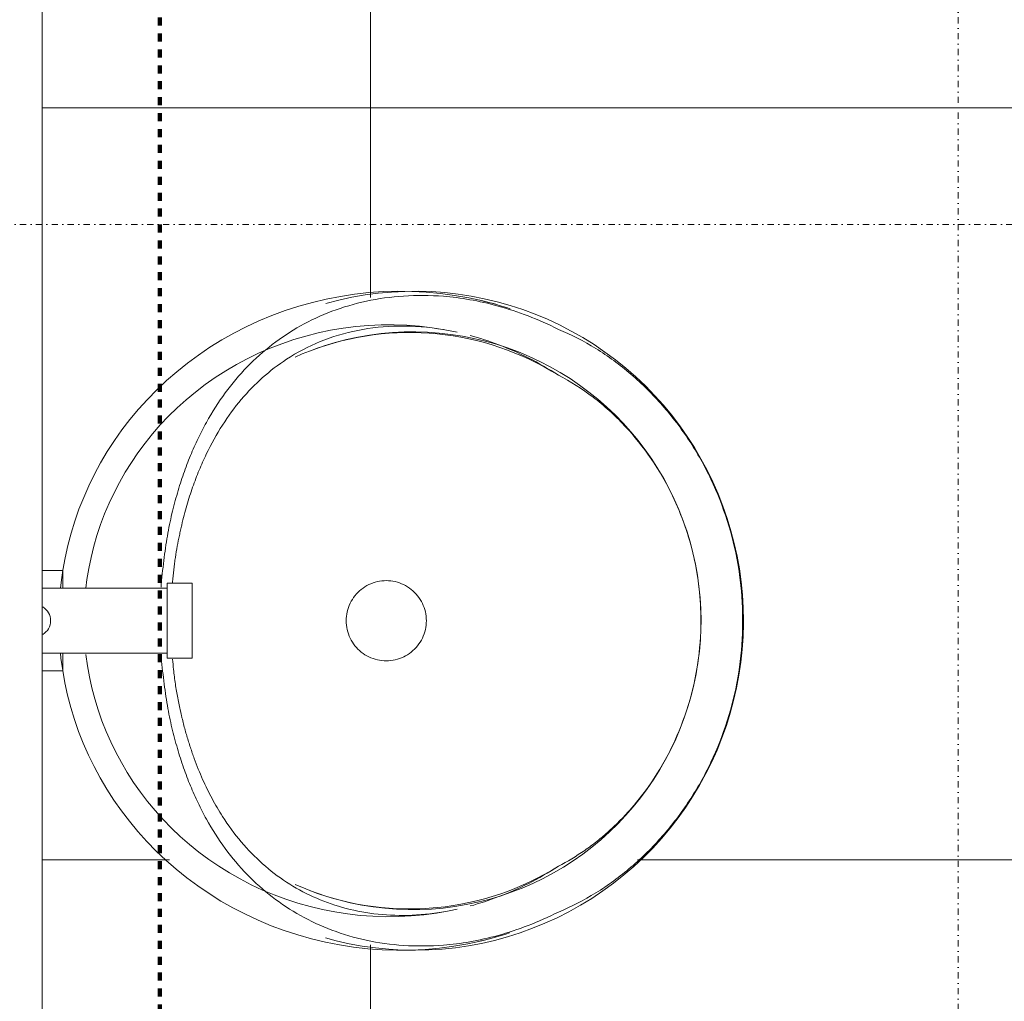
# Model space of a CAD drawing. Header units: millimetres. Extents: x -21522 to 77796, y -25697 to 15217.
# Tile 100 of 256: x 4060 to 4453, y 2944 to 3335. Entities that reach past the tile are written whole.
import ezdxf

# ---------------------------------------------------------------- set-up
doc = ezdxf.new("R2010")
doc.units = ezdxf.units.MM
doc.linetypes.add('Aligning Line', pattern=[6.35, 3.175, -3.175])
doc.linetypes.add('Tiret point', pattern=[6.25, 2.5, -1.875, 0, -1.875])
for name, color, linetype, lineweight in [('A-ANNO-SYMB', 150, 'Continuous', 9), ('A-AREA-PATT', 32, 'Continuous', 13), ('A-DETL', 90, 'Continuous', 70), ('G-ANNO-SYMB', 111, 'Continuous', 9), ('I-WALL', 2, 'Continuous', 13), ('P-SANR-FIXT', 6, 'Continuous', 13)]:
    doc.layers.add(name, color=color, linetype=linetype, lineweight=lineweight)

# ---------------------------------------------------------------- blocks, each defined once
blk = doc.blocks.new('URINOIR - urinoir Aubagne2 avec robinet temporisé-V8-00_RDC_50e Copie 1')
at = {"layer": 'P-SANR-FIXT', "color": 30}
for p, q in [((5.16, 309.69), (-5.16, 309.69)), ((-15, 90), (-15, 80)), ((15, 90), (-15, 90)), ((15, 80), (15, 90)), ((-15, 80), (15, 80)), ((-13, 80), (-13, 30.16)), ((13, 30.16), (13, 80)), ((-20, 30.16), (-20, 38.44)), ((-20, 38.44), (-13, 38.44)), ((13, 38.44), (20, 38.44)), ((20, 38.44), (20, 30.16))]:
    blk.add_line(p, q, dxfattribs=at)
at = {"layer": 'P-SANR-FIXT', "color": 30, "flags": 128}
for points in [[(0, 310.09), (-5.18, 309.99), (-10.36, 309.69), (-15.52, 309.18), (-20.66, 308.46), (-25.77, 307.55), (-30.84, 306.43), (-35.86, 305.11), (-40.84, 303.6), (-45.75, 301.89), (-50.59, 299.98), (-55.36, 297.89), (-60.04, 295.6), (-64.64, 293.13), (-69.13, 290.48), (-73.52, 287.64), (-77.8, 284.63), (-81.96, 281.45), (-86, 278.11), (-89.9, 274.6), (-93.66, 270.93), (-97.28, 267.11), (-100.75, 263.15), (-104.05, 259.04), (-107.2, 254.81), (-110.17, 250.44), (-112.97, 245.96), (-115.58, 241.36), (-118.02, 236.65), (-120.26, 231.85), (-122.3, 226.96), (-124.15, 221.98), (-125.8, 216.93), (-127.24, 211.81), (-128.48, 206.64), (-129.5, 201.42), (-130.31, 196.16), (-130.91, 190.87), (-131.29, 185.56), (-131.46, 180.23), (-131.41, 174.91), (-131.14, 169.59), (-130.66, 164.29), (-129.97, 159.01), (-129.06, 153.77), (-127.93, 148.57), (-126.6, 143.42)], [(126.52, 143.18), (127.68, 147.5), (128.84, 152.69), (129.8, 157.92), (130.54, 163.2), (131.06, 168.49), (131.37, 173.81), (131.47, 179.13), (131.34, 184.46), (131.01, 189.77), (130.45, 195.07), (129.69, 200.34), (128.71, 205.57), (127.51, 210.75), (126.12, 215.88), (124.51, 220.94), (122.7, 225.93), (120.7, 230.85), (118.49, 235.67), (116.1, 240.39), (113.52, 245.02), (110.76, 249.53), (107.82, 253.92), (104.72, 258.18), (101.44, 262.31), (98.01, 266.31), (94.42, 270.15), (90.69, 273.85), (86.82, 277.39), (82.81, 280.78), (78.67, 283.99), (74.42, 287.03), (70.05, 289.9), (65.57, 292.6), (61, 295.11), (56.33, 297.43), (51.58, 299.57), (46.75, 301.51), (41.85, 303.26), (36.9, 304.82), (31.88, 306.17), (26.82, 307.33), (21.72, 308.29), (16.59, 309.04), (11.43, 309.6), (6.25, 309.95), (1.07, 310.09), (0, 310.09)], [(0, 293.14), (-4.55, 293.05), (-9.09, 292.79), (-13.62, 292.34), (-18.12, 291.71), (-22.6, 290.91), (-27.05, 289.93), (-31.46, 288.78), (-35.82, 287.45), (-40.13, 285.95), (-44.37, 284.28), (-48.55, 282.44), (-52.66, 280.43), (-56.69, 278.27), (-60.63, 275.94), (-64.48, 273.45), (-68.24, 270.82), (-71.88, 268.03), (-75.42, 265.09), (-78.84, 262.02), (-82.14, 258.81), (-85.31, 255.46), (-88.35, 251.99), (-91.24, 248.39), (-94, 244.68), (-96.6, 240.85), (-99.05, 236.92), (-101.34, 232.89), (-103.47, 228.77), (-105.44, 224.57), (-107.23, 220.28), (-108.85, 215.92), (-110.29, 211.5), (-111.56, 207.02), (-112.64, 202.49), (-113.53, 197.91), (-114.24, 193.31), (-114.77, 188.67), (-115.1, 184.02), (-115.25, 179.36), (-115.21, 174.7), (-114.97, 170.04), (-114.55, 165.4), (-113.94, 160.78), (-113.14, 156.18), (-112.16, 151.63), (-111, 147.12), (-109.65, 142.67), (-108.13, 138.27), (-106.43, 133.95), (-105.19, 131.08)], [(105.19, 131.08), (107.01, 135.36), (108.65, 139.71), (110.11, 144.13), (111.4, 148.6), (112.51, 153.12), (113.43, 157.69), (114.16, 162.29), (114.71, 166.92), (115.07, 171.57), (115.24, 176.23), (115.22, 180.9), (115.01, 185.55), (114.62, 190.2), (114.03, 194.83), (113.26, 199.42), (112.3, 203.98), (111.16, 208.5), (109.84, 212.96), (108.34, 217.36), (106.66, 221.7), (104.81, 225.96), (102.79, 230.14), (100.61, 234.23), (98.26, 238.23), (95.76, 242.12), (93.11, 245.91), (90.31, 249.59), (87.36, 253.14), (84.28, 256.57), (81.07, 259.88), (77.73, 263.05), (74.27, 266.07), (70.7, 268.96), (67.01, 271.7), (63.23, 274.29), (59.35, 276.72), (55.38, 279), (51.32, 281.11), (47.19, 283.06), (42.98, 284.84), (38.72, 286.46), (34.39, 287.9), (30.02, 289.17), (25.59, 290.27), (21.14, 291.19), (16.64, 291.94), (12.13, 292.5), (7.6, 292.89), (3.05, 293.1), (0, 293.14)], [(-126.14, 211.48), (-127.58, 205.98), (-128.79, 200.41), (-129.78, 194.79), (-130.55, 189.12), (-131.08, 183.41), (-131.38, 177.69), (-131.45, 171.96), (-131.29, 166.23), (-130.89, 160.51), (-130.26, 154.82), (-129.41, 149.16), (-128.32, 143.56), (-127.02, 138.02), (-125.49, 132.55), (-123.75, 127.16), (-121.8, 121.86), (-119.64, 116.66), (-117.28, 111.58), (-114.74, 106.62), (-112, 101.79), (-109.09, 97.09), (-106.01, 92.54), (-102.76, 88.13), (-99.36, 83.89), (-95.81, 79.8), (-92.12, 75.89), (-88.29, 72.14), (-84.35, 68.57), (-80.28, 65.18), (-76.11, 61.98), (-71.84, 58.96), (-67.47, 56.12), (-63.02, 53.48), (-58.49, 51.02), (-53.88, 48.76), (-49.21, 46.7), (-44.49, 44.82), (-39.71, 43.14), (-34.88, 41.66), (-30.02, 40.37), (-25.12, 39.28), (-20.2, 38.38), (-15.25, 37.68), (-13, 37.46)], [(13, 37.45), (14.92, 37.64), (19.87, 38.33), (24.8, 39.21), (29.7, 40.29), (34.56, 41.57), (39.39, 43.04), (44.17, 44.7), (48.9, 46.56), (53.57, 48.62), (58.18, 50.87), (62.72, 53.31), (67.18, 55.94), (71.55, 58.76), (75.83, 61.77), (80.01, 64.97), (84.08, 68.34), (88.04, 71.9), (91.87, 75.63), (95.57, 79.54), (99.13, 83.61), (102.54, 87.85), (105.8, 92.24), (108.89, 96.78), (111.82, 101.47), (114.56, 106.29), (117.12, 111.25), (119.49, 116.32), (121.66, 121.51), (123.63, 126.8), (125.38, 132.19), (126.92, 137.65), (128.24, 143.19), (129.34, 148.79), (130.21, 154.44), (130.86, 160.13), (131.27, 165.85), (131.45, 171.58), (131.39, 177.31), (131.11, 183.04), (130.59, 188.74), (129.84, 194.41), (128.86, 200.04), (127.66, 205.61), (126.24, 211.12), (126.14, 211.48)], [(-115.1, 195.81), (-116.1, 190.83), (-116.9, 185.81), (-117.49, 180.76), (-117.88, 175.68), (-118.06, 170.59), (-118.04, 165.49), (-117.81, 160.4), (-117.37, 155.32), (-116.73, 150.28), (-115.88, 145.27), (-114.84, 140.3), (-113.59, 135.4), (-112.15, 130.56), (-110.52, 125.79), (-108.71, 121.11), (-106.71, 116.52), (-104.54, 112.03), (-102.2, 107.66), (-99.69, 103.39), (-97.03, 99.25), (-94.21, 95.24), (-91.25, 91.36), (-88.15, 87.62), (-84.92, 84.03), (-81.57, 80.59), (-78.1, 77.3), (-74.51, 74.16), (-70.82, 71.19), (-67.04, 68.38), (-63.16, 65.73), (-59.21, 63.26), (-55.17, 60.95), (-51.06, 58.81), (-46.89, 56.85), (-42.66, 55.06), (-38.38, 53.44), (-34.05, 52), (-29.69, 50.74), (-25.28, 49.65), (-20.85, 48.73), (-16.39, 48), (-13, 47.58)], [(13.48, 47.62), (17.95, 48.24), (22.4, 49.03), (26.82, 50.01), (31.22, 51.16), (35.57, 52.48), (39.88, 53.99), (44.15, 55.66), (48.36, 57.52), (52.5, 59.54), (56.59, 61.74), (60.6, 64.1), (64.53, 66.64), (68.37, 69.34), (72.12, 72.21), (75.77, 75.24), (79.32, 78.43), (82.75, 81.77), (86.07, 85.27), (89.25, 88.91), (92.3, 92.7), (95.21, 96.63), (97.98, 100.68), (100.59, 104.87), (103.04, 109.17), (105.32, 113.59), (107.43, 118.11), (109.36, 122.73), (111.11, 127.44), (112.68, 132.24), (114.05, 137.1), (115.22, 142.03), (116.2, 147.01), (116.98, 152.03), (117.55, 157.09), (117.91, 162.17), (118.07, 167.27), (118.02, 172.37), (117.77, 177.46), (117.31, 182.53), (116.64, 187.57), (115.78, 192.58), (115.1, 195.81)]]:
    blk.add_lwpolyline(points, dxfattribs=at)
at = {"layer": 'P-SANR-FIXT', "color": 30}
blk.add_arc((0, 27.16), 6.35, 30, 150, dxfattribs=at)
for major_axis, start_param, end_param in [((115, 0), 2.589636, 3.499388), ((115, 0), 5.92539, 6.835142), ((130.95, 0), 2.825305, 2.919207), ((130.95, 0), 0.222386, 0.313687)]:
    blk.add_ellipse((0, 176.86), major_axis=major_axis, ratio=0.984808, start_param=start_param, end_param=end_param, dxfattribs=at)
for points in [[(-116.24, 236.24), (-114.12, 241.34), (-109.04, 251.33), (-98.68, 265.43), (-86.25, 278), (-72.11, 288.76), (-56.61, 297.46), (-40.09, 303.98), (-22.82, 308.21), (-11.1, 309.45), (-5.16, 309.69)], [(-5.16, 309.69), (-4.31, 309.71), (-2.6, 309.74), (-0.87, 309.76), (0, 309.76)], [(0, 309.76), (0.87, 309.76), (2.6, 309.74), (4.31, 309.71), (5.16, 309.69)], [(5.16, 309.69), (11.1, 309.45), (22.82, 308.21), (40.09, 303.98), (56.61, 297.46), (72.11, 288.76), (86.25, 278), (98.68, 265.43), (109.04, 251.33), (114.12, 241.34), (116.24, 236.24)], [(-129.43, 190.38), (-129.18, 193.71), (-128.28, 200.72), (-125.76, 212.1), (-121.86, 224.06), (-118.27, 232.17), (-116.24, 236.24)], [(-97.92, 236.24), (-100.48, 232.29), (-105.06, 224.35), (-110.32, 212.41), (-112.8, 204.74), (-113.81, 201.04)], [(113.81, 201.04), (112.8, 204.74), (110.32, 212.41), (105.06, 224.35), (100.48, 232.29), (97.92, 236.24)], [(116.24, 236.24), (118.27, 232.17), (121.86, 224.06), (125.76, 212.1), (128.28, 200.72), (129.18, 193.71), (129.43, 190.38)], [(0, 183.5), (1.2, 183.5), (3.6, 183.23), (6.99, 182.04), (10.06, 180.12), (12.61, 177.56), (14.54, 174.5), (15.73, 171.1), (16, 168.7), (16, 167.5)], [(0, 151.5), (-1.2, 151.5), (-3.59, 151.77), (-7.01, 152.97), (-10.07, 154.89), (-12.62, 157.45), (-14.54, 160.51), (-15.73, 163.92), (-16, 166.31), (-16, 167.5)], [(16, 167.5), (16, 166.31), (15.73, 163.92), (14.54, 160.51), (12.62, 157.45), (10.07, 154.89), (7.01, 152.97), (3.59, 151.77), (1.2, 151.5), (0, 151.5)]]:
    blk.add_open_spline(points, degree=3, dxfattribs=at)
for points, knots in [([(0, 293.1), (-4.32, 293.09), (-12.88, 292.62), (-29.82, 289.75), (-47.52, 283.59), (-64.9, 273.55), (-78.25, 262.83), (-89.66, 250.25), (-95.44, 241.03), (-97.92, 236.24)], [-1, -1, -1, -1, -0.892857, -0.785714, -0.571429, -0.428571, -0.285714, -0.142857, 0, 0, 0, 0]), ([(97.92, 236.24), (96.06, 239.83), (92.91, 245.07), (88, 251.71), (83.91, 256.51), (79.5, 261.1), (73.28, 266.85), (59.12, 277.77), (39.58, 287.15), (17.16, 292.24), (5.77, 293.09), (0, 293.1)], [-1, -1, -1, -1, -0.892857, -0.839286, -0.785714, -0.732143, -0.678571, -0.571429, -0.285714, -0.142857, 0, 0, 0, 0]), ([(-13.33, 77.57), (-17.02, 77.89), (-22.35, 78.44), (-29.03, 79.34), (-33.84, 80.09), (-38.41, 80.95), (-42.74, 81.92), (-46.9, 82.99), (-50.95, 84.11), (-54.88, 85.29), (-58.65, 86.55), (-62.31, 87.9), (-67.06, 89.78), (-72.75, 92.31), (-81.32, 96.75), (-91.13, 103.03), (-104.96, 114.71), (-118.71, 132.43), (-127.09, 154.37), (-129.91, 174.27), (-129.83, 184.9), (-129.43, 190.38)], [-1, -1, -1, -1, -0.958333, -0.9375, -0.916667, -0.895833, -0.875, -0.854167, -0.833333, -0.8125, -0.791667, -0.770833, -0.75, -0.708333, -0.666667, -0.583333, -0.5, -0.333333, -0.166667, -0.083333, 0, 0, 0, 0]), ([(-116.16, 190.38), (-117.16, 184.28), (-118.09, 172.46), (-115.71, 150.41), (-106.64, 128.5), (-89.15, 108.92), (-72.86, 98.46), (-61.18, 93.23), (-56.73, 91.46), (-53.27, 90.2), (-49.69, 89), (-46.01, 87.86), (-42.19, 86.79), (-39.21, 86.06), (-37.16, 85.6), (-35.78, 85.29), (-33.34, 84.76), (-29.77, 84.05), (-26.05, 83.42), (-22.97, 82.98), (-20.61, 82.69), (-18.2, 82.44), (-16.42, 82.28), (-15.45, 82.2), (-15.3, 82.19)], [-1, -1, -1, -1, -0.9038462, -0.8076923, -0.6153846, -0.4615385, -0.3076923, -0.2692308, -0.25, -0.2307692, -0.2115385, -0.1923077, -0.1730769, -0.1538462, -0.1490385, -0.1442308, -0.1346154, -0.1153846, -0.0961538, -0.0865385, -0.0769231, -0.0673077, -0.0576923, -0.0560026, -0.0560026, -0.0560026, -0.0560026]), ([(129.43, 190.38), (129.83, 184.9), (129.91, 174.27), (127.09, 154.36), (118.72, 132.43), (102.2, 111.16), (85.6, 98.98), (72.75, 92.31), (67.06, 89.78), (62.31, 87.9), (58.65, 86.55), (54.88, 85.29), (50.95, 84.11), (46.9, 82.99), (42.74, 81.92), (38.41, 80.95), (33.84, 80.09), (29.03, 79.34), (22.35, 78.44), (17.02, 77.89), (13.33, 77.57)], [-1, -1, -1, -1, -0.916667, -0.833333, -0.666667, -0.5, -0.333333, -0.291667, -0.25, -0.229167, -0.208333, -0.1875, -0.166667, -0.145833, -0.125, -0.104167, -0.083333, -0.0625, -0.041667, 0, 0, 0, 0]), ([(15.3, 82.19), (16.69, 82.3), (19.08, 82.52), (22.39, 82.9), (26.24, 83.44), (30.87, 84.24), (34.84, 85.08), (37.41, 85.65), (39.12, 86.04), (42.03, 86.75), (46.02, 87.85), (49.84, 89.05), (52.81, 90.06), (55.74, 91.08), (59.26, 92.44), (64.66, 94.76), (71.07, 97.88), (79.55, 102.88), (88.46, 109.44), (100.13, 120.8), (111.19, 137.63), (116.96, 157.93), (117.89, 175.99), (116.96, 185.5), (116.16, 190.38)], [-0.9439974, -0.9439974, -0.9439974, -0.9439974, -0.9278846, -0.9158654, -0.9038462, -0.8798077, -0.8557692, -0.8497596, -0.84375, -0.8317308, -0.8076923, -0.7836538, -0.7716346, -0.7596154, -0.7355769, -0.7115385, -0.6634615, -0.6153846, -0.5384615, -0.4615385, -0.3076923, -0.1538462, -0.0769231, 0, 0, 0, 0]), ([(-16, 167.5), (-16, 168.7), (-15.6, 172.29), (-13.47, 176.71), (-10.06, 180.12), (-6.99, 182.04), (-3.6, 183.23), (-1.2, 183.5), (0, 183.5)], [-1, -1, -1, -1, -0.857143, -0.571429, -0.428571, -0.285714, -0.142857, 0, 0, 0, 0])]:
    blk.add_open_spline(points, degree=3, knots=knots, dxfattribs=at)

msp = doc.modelspace()

# ---------------------------------------------------------------- hatches: boundary and pattern name
at = {"layer": 'A-AREA-PATT'}
h = msp.add_hatch(dxfattribs=at)
h.set_pattern_fill('FP_113', color=8, style=0, pattern_type=2)
h.set_pattern_definition([(0, (0, 0), (0, 300), []), (90, (0, 0), (-300, 2e-14), [])])
h.paths.add_polyline_path([(5924.89, 652.51), (6824.89, 652.51), (6824.89, 701.51), (7670.91, 701.51), (7670.91, 745.26), (7683.91, 745.26), (7683.91, 701.51), (8674.69, 701.51), (8674.69, 1492.01), (7683.91, 1492.01), (7683.91, 1445.26), (7670.91, 1445.26), (7670.91, 1558.26), (7683.91, 1558.26), (7683.91, 1505.01), (8674.69, 1505.01), (8674.69, 2298.51), (7683.91, 2298.51), (7683.91, 2258.26), (7670.91, 2258.26), (7670.91, 2311.51), (8674.69, 2311.51), (8674.69, 3101.51), (7881.69, 3101.51), (7881.69, 3114.51), (8674.69, 3114.51), (8674.69, 3747.15), (7877.69, 3747.15), (7877.86, 3760.15), (7880.19, 3760.64), (7878.36, 3763.77), (7878.03, 3764.56), (7877.69, 3767.15), (7878.03, 4549.74), (7879.85, 4552.84), (7885.11, 4556.81), (7882.69, 4557.15), (6322.89, 4557.15), (6322.89, 4560.15), (4228.53, 4560.15), (4228.53, 4557.15), (4069.09, 4557.15), (4069.09, 4215.54), (4078.63, 4215.54), (4080.74, 4228.22), (4092.83, 4258.4), (4110.36, 4282.53), (4135.07, 4303.41), (4153.49, 4313.7), (4170.99, 4320.68), (4213.37, 4326.28), (4239.97, 4323.91), (4244.23, 4323.27), (4274.85, 4313.2), (4290.12, 4304.13), (4306.79, 4291.23), (4316.63, 4281.51), (4327.35, 4267.43), (4336.03, 4251.98), (4342.53, 4235.51), (4346.75, 4218.31), (4348.62, 4195.54), (4348.62, 4190.38), (4346.75, 4172.78), (4342.53, 4155.58), (4336.03, 4139.1), (4326.02, 4121.92), (4316.63, 4109.58), (4301.45, 4095.26), (4286.31, 4084.7), (4272.84, 4076.69), (4239.8, 4067.04), (4228.8, 4065.57), (4209.65, 4064.92), (4170.99, 4070.41), (4149.45, 4079.25), (4135.07, 4087.68), (4122.41, 4098.03), (4110.36, 4108.56), (4091.71, 4134.24), (4081.51, 4159.14), (4080.02, 4165.33), (4078.57, 4175.54), (4069.09, 4175.54), (4069.09, 3955.01), (4360.09, 3955.01), (4360.09, 3942.01), (4069.09, 3942.01), (4069.09, 3665.54), (4078.63, 3665.54), (4080.74, 3678.22), (4092.83, 3708.4), (4110.36, 3732.53), (4135.07, 3753.41), (4153.49, 3763.7), (4170.99, 3770.68), (4213.37, 3776.28), (4239.97, 3773.91), (4244.23, 3773.27), (4274.85, 3763.2), (4290.12, 3754.13), (4306.79, 3741.23), (4316.63, 3731.51), (4327.35, 3717.43), (4336.03, 3701.98), (4342.53, 3685.51), (4346.75, 3668.31), (4348.62, 3645.54), (4348.62, 3640.38), (4346.75, 3622.78), (4342.53, 3605.58), (4336.03, 3589.1), (4326.02, 3571.92), (4316.63, 3559.58), (4301.45, 3545.26), (4285.01, 3533.92), (4272.84, 3526.69), (4239.8, 3517.04), (4228.8, 3515.57), (4208.46, 3515.09), (4170.99, 3520.41), (4150.79, 3528.47), (4135.07, 3537.68), (4122.41, 3548.03), (4110.36, 3558.56), (4091.71, 3584.24), (4081.51, 3609.14), (4080.02, 3615.33), (4078.57, 3625.54), (4069.09, 3625.54), (4069.09, 3405.01), (4360.09, 3405.01), (4360.09, 3392.01), (4069.09, 3392.01), (4069.09, 3115.54), (4078.63, 3115.54), (4080.74, 3128.22), (4092.83, 3158.4), (4110.36, 3182.53), (4135.07, 3203.41), (4153.49, 3213.7), (4170.99, 3220.68), (4213.37, 3226.28), (4239.97, 3223.91), (4244.23, 3223.27), (4274.85, 3213.2), (4290.12, 3204.13), (4306.79, 3191.23), (4316.63, 3181.51), (4327.35, 3167.43), (4336.03, 3151.98), (4342.53, 3135.51), (4346.75, 3118.31), (4348.62, 3095.54), (4348.62, 3090.38), (4346.75, 3072.78), (4342.53, 3055.58), (4336.03, 3039.1), (4326.02, 3021.92), (4316.63, 3009.58), (4301.45, 2995.26), (4285.01, 2983.92), (4272.84, 2976.69), (4239.8, 2967.04), (4229.31, 2965.6), (4209.65, 2964.92), (4170.99, 2970.41), (4150.79, 2978.47), (4135.07, 2987.68), (4122.41, 2998.03), (4110.36, 3008.56), (4091.71, 3034.24), (4081.51, 3059.14), (4080.02, 3065.33), (4078.57, 3075.54), (4069.09, 3075.54), (4069.09, 2855.01), (4360.09, 2855.01), (4360.09, 2842.01), (4069.09, 2842.01), (4069.09, 2565.54), (4078.63, 2565.54), (4081, 2578.9), (4092.83, 2608.4), (4110.36, 2632.53), (4135.07, 2653.41), (4152.2, 2663.18), (4170.99, 2670.68), (4213.37, 2676.28), (4239.97, 2673.91), (4244.23, 2673.27), (4272.84, 2664.4), (4291.21, 2653.33), (4306.79, 2641.23), (4316.63, 2631.51), (4327.35, 2617.43), (4336.03, 2601.98), (4342.53, 2585.51), (4346.75, 2568.31), (4348.62, 2545.54), (4348.62, 2540.38), (4346.75, 2522.78), (4342.53, 2505.58), (4336.03, 2489.1), (4326.02, 2471.92), (4316.63, 2459.58), (4301.45, 2445.26), (4285.01, 2433.92), (4272.84, 2426.69), (4239.8, 2417.04), (4228.8, 2415.57), (4208.46, 2415.09), (4170.99, 2420.41), (4150.79, 2428.47), (4135.07, 2437.68), (4122.41, 2448.03), (4110.36, 2458.56), (4091.71, 2484.24), (4081.51, 2509.14), (4080.02, 2515.33), (4078.57, 2525.54), (4069.09, 2525.54), (4069.09, 2305.01), (4816.09, 2305.01), (4816.09, 2292.01), (4069.09, 2292.01), (4069.09, 1505.01), (5072.87, 1505.01), (5072.87, 1445.26), (5059.87, 1445.26), (5059.87, 1492.01), (4069.09, 1492.01), (4069.09, 701.51), (5059.87, 701.51), (5059.87, 745.26), (5072.87, 745.26), (5072.87, 701.51), (5924.89, 701.51), (5924.89, 655.59)])
h.paths.add_polyline_path([(4478.68, 944.52), (4479.7, 945.16), (4477.22, 945.76), (4476.69, 944.6), (4453.73, 945.82), (4432.22, 949.55), (4426.36, 951.21), (4409.03, 956.88), (4390.38, 965.06), (4369.47, 979.31), (4358.88, 989.31), (4344.87, 1005.66), (4342.49, 1006.86), (4320.41, 1023.2), (4305.12, 1043.27), (4303.12, 1048), (4263.12, 1048), (4263.48, 1057.35), (4263.51, 1058.29), (4263.09, 1078.17), (4263.13, 1143.08), (4303.31, 1143.15), (4305.13, 1147.82), (4321.57, 1169.41), (4343.68, 1185.06), (4346.16, 1186.32), (4349.95, 1191.35), (4357.2, 1199.88), (4361.33, 1204.03), (4372.87, 1214.58), (4391.24, 1226.32), (4401.18, 1231.3), (4423.22, 1239.09), (4436.23, 1242.38), (4453.14, 1245.12), (4467.54, 1246.26), (4476.92, 1246.15), (4477.74, 1245.21), (4479.89, 1246.35), (4484, 1246.2), (4508.23, 1244.12), (4530.83, 1239.16), (4539.42, 1236.79), (4562.5, 1227.54), (4573.32, 1221.96), (4588.02, 1213.02), (4599.65, 1204.07), (4607.65, 1196.86), (4623.82, 1179.13), (4638.34, 1155.67), (4643.86, 1141.41), (4647.92, 1129.34), (4650.96, 1112.84), (4651.89, 1092.65), (4650.3, 1073.73), (4646.51, 1056.76), (4638.98, 1036.88), (4635.32, 1029.82), (4626.95, 1016.21), (4617.32, 1003.94), (4604.48, 991.04), (4581.94, 974.1), (4567.71, 966.05), (4553.79, 959.63), (4533.92, 952.69), (4517.4, 948.65), (4504.91, 946.55), (4486.34, 944.85), (4479.89, 944.57)])
h.paths.add_polyline_path([(8265.11, 944.52), (8242.85, 946.06), (8226.38, 948.65), (8212.95, 951.83), (8197.7, 956.7), (8184.16, 962.24), (8170.48, 969.03), (8157.44, 976.95), (8137.51, 992.64), (8125.3, 1005.31), (8114.98, 1018.73), (8104.8, 1036.88), (8099.34, 1050.94), (8095.85, 1062.27), (8092.93, 1077.42), (8091.9, 1098.57), (8093.48, 1117.2), (8097.17, 1133.55), (8106.17, 1157.36), (8122.02, 1181.43), (8140.42, 1201.02), (8155.76, 1213.02), (8170.63, 1222.05), (8181.29, 1227.54), (8194.43, 1233.11), (8213.44, 1239.29), (8224.03, 1241.86), (8243.34, 1245.07), (8263.24, 1246.23), (8266.6, 1245.4), (8267.42, 1246.56), (8289.01, 1245.3), (8303.05, 1243.26), (8317.07, 1240.08), (8331.69, 1235.54), (8349.33, 1228.04), (8357.55, 1223.55), (8374.37, 1211.62), (8382.46, 1204.03), (8389.17, 1196.77), (8398, 1185.72), (8400.3, 1184.92), (8422.5, 1169.04), (8438.66, 1147.82), (8440.78, 1143.08), (8480.66, 1143.08), (8480.36, 1133.65), (8480.28, 1132.8), (8480.69, 1112.92), (8480.24, 1048), (8440.47, 1047.94), (8438.66, 1043.27), (8420.64, 1020.56), (8400.12, 1006.03), (8398.05, 1005.38), (8393.21, 999.1), (8381.09, 985.64), (8371.01, 976.7), (8350.98, 963.96), (8328.58, 954.49), (8308.41, 948.91), (8294.82, 946.52), (8283.01, 945.22), (8277.99, 944.91), (8267.09, 944.6), (8266.25, 945.95), (8263.24, 944.85)])
h.paths.add_polyline_path([(4477.95, 950.41), (4479.89, 952.01), (4478.07, 952.58), (4478, 950.88)])
h.paths.add_polyline_path([(8265.83, 950.41), (8265.69, 952.75), (8263.53, 951.86), (8265.69, 950.49)])
h.paths.add_polyline_path([(8263.52, 951.86), (8263.52, 951.86), (8250.83, 952.97)])
h.paths.add_polyline_path([(8238.18, 954.07), (8221.06, 957.84), (8238.18, 954.07)])
h.paths.add_polyline_path([(4505.6, 954.07), (4505.65, 954.07), (4505.62, 954.07)])
h.paths.add_polyline_path([(8209.87, 960.82), (8179.36, 974.1), (8189.61, 968.68), (8209.84, 960.84)])
h.paths.add_polyline_path([(4533.92, 960.82), (4555.08, 969.03), (4554.17, 968.69), (4533.95, 960.84)])
h.paths.add_polyline_path([(4474.79, 969.1), (4459.45, 970.11), (4445.1, 972.22), (4449.89, 971.51), (4464.34, 969.67)])
h.paths.add_polyline_path([(8268.99, 969.1), (8284.37, 970.11), (8298.7, 972.22), (8298.62, 972.21), (8279.43, 969.68)])
h.paths.add_polyline_path([(8235.54, 971.03), (8235.54, 971.03), (8235.54, 971.03)])
h.paths.add_polyline_path([(4530.33, 1003.33), (4530.7, 1003.46), (4530.36, 1003.34)])
h.paths.add_polyline_path([(4585.47, 1034.36), (4586.99, 1036.26), (4585.47, 1034.37)])
h.paths.add_polyline_path([(4596.22, 1047.78), (4596.22, 1047.78), (4596.22, 1047.78)])
h.paths.add_polyline_path([(4344.44, 1091.07), (4344.47, 1091.07), (4344.43, 1091.07)])
h.paths.add_polyline_path([(8399.31, 1091.07), (8399.36, 1091.07), (8399.13, 1095.54)])
h.paths.add_polyline_path([(8412.45, 1094.58), (8412.45, 1095.98), (8412.14, 1096.07), (8410.83, 1095.11), (8412.14, 1094.68)])
h.paths.add_polyline_path([(4331.34, 1094.58), (4332.95, 1095.54), (4331.64, 1095.54)])
h.paths.add_polyline_path([(4609.94, 1095.54), (4609.36, 1101.84), (4609.55, 1099.79)])
h.paths.add_polyline_path([(4603.77, 1128.79), (4603.1, 1130.09), (4603.77, 1128.8)])
h.paths.add_polyline_path([(4631.57, 1149.69), (4631.54, 1149.77), (4631.54, 1149.74)])
h.paths.add_polyline_path([(4570.96, 1168.99), (4569.33, 1169.93), (4570.94, 1169)])
h.paths.add_polyline_path([(4552.38, 1179.62), (4549.25, 1180.79), (4552.38, 1179.63)])
h.paths.add_polyline_path([(4394.18, 1195.85), (4394.94, 1196.52), (4394.23, 1195.9)])
h.paths.add_polyline_path([(4478.86, 1202.58), (4478.75, 1213.27), (4478.95, 1204.5)])
h.paths.add_polyline_path([(8264.91, 1202.7), (8265.03, 1213.19), (8264.84, 1204.5)])
h.paths.add_polyline_path([(8167.15, 1210.36), (8192.41, 1223.49), (8186.32, 1220.76), (8169.05, 1211.39)])
h.paths.add_polyline_path([(4576.63, 1210.36), (4551.39, 1223.49), (4557.03, 1220.99), (4574.73, 1211.39)])
h.paths.add_polyline_path([(4439.92, 1217.45), (4445.16, 1218.88), (4464.64, 1221.43), (4461.27, 1221.24), (4442.19, 1218.08)])
h.paths.add_polyline_path([(8303.87, 1217.45), (8298.67, 1218.88), (8279.15, 1221.43), (8282.47, 1221.24), (8301.59, 1218.07)])
h.paths.add_polyline_path([(8295.15, 1236.13), (8287.5, 1237.51), (8290.65, 1237.14)])
h.paths.add_polyline_path([(4448.64, 1236.13), (4454.77, 1237.33), (4453.12, 1237.14)])
h.paths.add_polyline_path([(4478.07, 1238.44), (4479.89, 1239.46), (4477.94, 1240.69), (4478.07, 1238.51)])
h.paths.add_polyline_path([(8265.71, 1238.44), (8265.69, 1240.59), (8263.92, 1239.08), (8265.71, 1238.44)])
h.paths.add_polyline_path([(4478.68, 1744.52), (4479.7, 1745.16), (4477.22, 1745.76), (4476.69, 1744.6), (4453.73, 1745.82), (4432.22, 1749.55), (4426.36, 1751.21), (4409.03, 1756.88), (4390.38, 1765.06), (4369.47, 1779.31), (4358.88, 1789.31), (4344.87, 1805.66), (4342.49, 1806.86), (4320.41, 1823.2), (4305.12, 1843.27), (4303.12, 1848), (4263.12, 1848), (4263.48, 1857.35), (4263.51, 1858.29), (4263.09, 1878.17), (4263.29, 1943.08), (4303.31, 1943.15), (4305.13, 1947.82), (4321.57, 1969.41), (4343.68, 1985.06), (4346.16, 1986.32), (4349.95, 1991.35), (4357.2, 1999.88), (4361.33, 2004.03), (4372.87, 2014.58), (4391.24, 2026.32), (4401.18, 2031.3), (4423.22, 2039.09), (4436.23, 2042.38), (4453.14, 2045.12), (4467.54, 2046.26), (4476.92, 2046.15), (4477.74, 2045.21), (4479.89, 2046.35), (4484, 2046.2), (4508.23, 2044.12), (4530.83, 2039.16), (4539.42, 2036.79), (4562.5, 2027.54), (4573.32, 2021.96), (4588.02, 2013.02), (4600.51, 2003.37), (4607.65, 1996.86), (4623.82, 1979.13), (4638.34, 1955.67), (4643.86, 1941.41), (4647.92, 1929.34), (4650.96, 1912.84), (4651.89, 1892.65), (4650.3, 1873.73), (4646.51, 1856.76), (4638.98, 1836.88), (4635.32, 1829.82), (4626.95, 1816.21), (4617.32, 1803.94), (4604.48, 1791.04), (4581.94, 1774.1), (4567.71, 1766.05), (4553.79, 1759.63), (4533.92, 1752.69), (4517.4, 1748.65), (4504.91, 1746.55), (4486.34, 1744.85), (4479.89, 1744.57)])
h.paths.add_polyline_path([(8265.11, 1744.52), (8242.85, 1746.06), (8226.38, 1748.65), (8212.95, 1751.83), (8197.7, 1756.7), (8184.16, 1762.24), (8170.48, 1769.03), (8155.31, 1778.6), (8137.51, 1792.64), (8125.3, 1805.31), (8114.98, 1818.73), (8104.8, 1836.88), (8099.34, 1850.94), (8095.85, 1862.27), (8092.93, 1877.42), (8091.9, 1898.57), (8093.48, 1917.2), (8097.17, 1933.55), (8106.17, 1957.36), (8122.02, 1981.43), (8140.42, 2001.02), (8155.76, 2013.02), (8170.63, 2022.05), (8181.29, 2027.54), (8194.43, 2033.11), (8213.44, 2039.29), (8224.03, 2041.86), (8243.34, 2045.07), (8263.24, 2046.23), (8266.6, 2045.4), (8267.42, 2046.56), (8289.01, 2045.3), (8303.05, 2043.26), (8317.43, 2039.98), (8331.69, 2035.54), (8349.33, 2028.04), (8357.55, 2023.55), (8374.37, 2011.62), (8382.46, 2004.03), (8389.17, 1996.77), (8398, 1985.72), (8400.3, 1984.92), (8422.5, 1969.04), (8438.66, 1947.82), (8440.78, 1943.08), (8480.66, 1943.08), (8480.36, 1933.65), (8480.28, 1932.8), (8480.69, 1912.92), (8480.3, 1848), (8440.47, 1847.94), (8438.66, 1843.27), (8420.64, 1820.56), (8400.12, 1806.03), (8398.05, 1805.38), (8393.21, 1799.1), (8381.09, 1785.64), (8371.01, 1776.7), (8350.98, 1763.96), (8328.58, 1754.49), (8308.41, 1748.91), (8294.82, 1746.52), (8283.01, 1745.22), (8277.99, 1744.91), (8267.09, 1744.6), (8266.25, 1745.95), (8263.24, 1744.85)])
h.paths.add_polyline_path([(4477.95, 1750.41), (4479.89, 1752.01), (4478.07, 1752.58), (4478, 1750.88)])
h.paths.add_polyline_path([(8265.83, 1750.41), (8265.69, 1752.75), (8263.53, 1751.86), (8265.69, 1750.49)])
h.paths.add_polyline_path([(8238.18, 1754.07), (8221.06, 1757.84), (8238.18, 1754.07)])
h.paths.add_polyline_path([(4505.61, 1754.07), (4505.65, 1754.07), (4505.6, 1754.07)])
h.paths.add_polyline_path([(8209.87, 1760.82), (8179.36, 1774.1), (8189.61, 1768.68), (8209.84, 1760.84)])
h.paths.add_polyline_path([(4533.92, 1760.82), (4555.08, 1769.03), (4554.17, 1768.69), (4533.95, 1760.84)])
h.paths.add_polyline_path([(4474.79, 1769.1), (4459.45, 1770.11), (4445.1, 1772.22), (4449.89, 1771.51), (4464.34, 1769.67)])
h.paths.add_polyline_path([(8268.99, 1769.1), (8284.37, 1770.11), (8298.7, 1772.22), (8298.62, 1772.21), (8279.43, 1769.68)])
h.paths.add_polyline_path([(8235.54, 1771.03), (8235.54, 1771.03), (8235.54, 1771.03)])
h.paths.add_polyline_path([(4530.33, 1803.33), (4530.7, 1803.46), (4530.36, 1803.34)])
h.paths.add_polyline_path([(4585.47, 1834.36), (4586.99, 1836.26), (4585.47, 1834.37)])
h.paths.add_polyline_path([(4596.22, 1847.78), (4596.22, 1847.78), (4596.22, 1847.78)])
h.paths.add_polyline_path([(8399.34, 1891.07), (8399.36, 1891.07), (8399.31, 1891.07)])
h.paths.add_polyline_path([(8412.45, 1894.58), (8412.45, 1895.98), (8412.14, 1896.07), (8410.83, 1895.11), (8412.14, 1894.68)])
h.paths.add_polyline_path([(4331.34, 1894.58), (4332.95, 1895.54), (4331.64, 1895.54)])
h.paths.add_polyline_path([(4609.94, 1895.54), (4609.36, 1901.84), (4609.55, 1899.79)])
h.paths.add_polyline_path([(4603.77, 1928.79), (4603.1, 1930.09), (4603.77, 1928.8)])
h.paths.add_polyline_path([(4631.57, 1949.69), (4631.54, 1949.77), (4631.54, 1949.74)])
h.paths.add_polyline_path([(4570.96, 1968.99), (4569.33, 1969.93), (4570.94, 1969)])
h.paths.add_polyline_path([(4552.38, 1979.62), (4549.25, 1980.79), (4552.38, 1979.63)])
h.paths.add_polyline_path([(4394.18, 1995.85), (4394.94, 1996.52), (4394.23, 1995.9)])
h.paths.add_polyline_path([(4478.87, 2002.7), (4478.75, 2013.27), (4478.95, 2004.5)])
h.paths.add_polyline_path([(8264.91, 2002.7), (8265.03, 2013.19), (8264.84, 2004.5)])
h.paths.add_polyline_path([(8167.15, 2010.36), (8192.41, 2023.49), (8186.74, 2020.99), (8169.05, 2011.39)])
h.paths.add_polyline_path([(4576.63, 2010.36), (4551.39, 2023.49), (4557.03, 2020.99), (4574.73, 2011.39)])
h.paths.add_polyline_path([(4439.92, 2017.45), (4445.16, 2018.88), (4464.64, 2021.43), (4459.41, 2020.97), (4445.08, 2018.87)])
h.paths.add_polyline_path([(8303.87, 2017.45), (8298.67, 2018.88), (8279.15, 2021.43), (8284.33, 2020.97), (8298.69, 2018.87)])
h.paths.add_polyline_path([(4448.64, 2036.13), (4454.77, 2037.33), (4453.12, 2037.14)])
h.paths.add_polyline_path([(8295.15, 2036.13), (8287.5, 2037.51), (8290.65, 2037.14)])
h.paths.add_polyline_path([(4478.07, 2038.44), (4479.89, 2039.46), (4477.94, 2040.69), (4478.07, 2038.51)])
h.paths.add_polyline_path([(8265.71, 2038.44), (8265.69, 2040.59), (8263.92, 2039.08), (8265.71, 2038.44)])
h.paths.add_polyline_path([(7571.89, 2530.15), (7550.89, 2533), (7531.89, 2540.87), (7515.33, 2553.58), (7502.61, 2570.15), (7494.62, 2589.45), (7491.89, 2610.15), (7494.74, 2631.15), (7502.61, 2650.15), (7515.33, 2666.72), (7531.89, 2679.43), (7551.19, 2687.43), (7571.89, 2690.15), (7592.89, 2687.3), (7611.89, 2679.43), (7628.46, 2666.72), (7641.18, 2650.15), (7649.17, 2630.86), (7651.89, 2610.15), (7649.05, 2589.15), (7641.18, 2570.15), (7628.46, 2553.58), (7611.89, 2540.87), (7592.6, 2532.88), (7582.76, 2531.58)])
h.paths.add_polyline_path([(5171.89, 2530.15), (5150.89, 2533), (5131.89, 2540.87), (5115.32, 2553.58), (5102.61, 2570.15), (5094.62, 2589.45), (5091.89, 2610.15), (5094.74, 2631.15), (5102.61, 2650.15), (5115.32, 2666.72), (5131.89, 2679.43), (5151.18, 2687.43), (5171.89, 2690.15), (5192.89, 2687.3), (5211.89, 2679.43), (5228.46, 2666.72), (5241.17, 2650.15), (5249.16, 2630.86), (5251.89, 2610.15), (5249.16, 2589.45), (5241.17, 2570.15), (5228.46, 2553.58), (5211.89, 2540.87), (5192.59, 2532.88), (5182.76, 2531.58)])
h.paths.add_polyline_path([(8265.11, 2544.52), (8242.85, 2546.06), (8226.38, 2548.65), (8212.95, 2551.83), (8197.7, 2556.7), (8184.16, 2562.24), (8170.48, 2569.03), (8157.44, 2576.95), (8137.51, 2592.64), (8125.3, 2605.31), (8114.98, 2618.73), (8104.8, 2636.88), (8099.34, 2650.94), (8095.85, 2662.27), (8092.93, 2677.42), (8091.9, 2698.57), (8093.21, 2715.82), (8097.17, 2733.55), (8106.17, 2757.36), (8122.02, 2781.43), (8140.42, 2801.02), (8155.76, 2813.02), (8170.63, 2822.05), (8181.29, 2827.54), (8194.43, 2833.11), (8213.44, 2839.29), (8224.03, 2841.86), (8243.34, 2845.07), (8263.24, 2846.23), (8266.6, 2845.4), (8267.42, 2846.56), (8289.01, 2845.3), (8303.05, 2843.26), (8317.43, 2839.98), (8331.69, 2835.54), (8349.33, 2828.04), (8358.77, 2822.73), (8374.37, 2811.62), (8382.46, 2804.03), (8389.17, 2796.77), (8398, 2785.72), (8400.3, 2784.92), (8422.5, 2769.04), (8438.66, 2747.82), (8440.78, 2743.08), (8480.66, 2743.08), (8480.36, 2733.65), (8480.28, 2732.8), (8480.69, 2712.92), (8480.3, 2648), (8440.47, 2647.94), (8438.66, 2643.27), (8420.64, 2620.56), (8400.12, 2606.03), (8398.05, 2605.38), (8393.21, 2599.1), (8381.09, 2585.64), (8371.01, 2576.7), (8350.98, 2563.96), (8328.58, 2554.49), (8308.41, 2548.91), (8294.82, 2546.52), (8283.01, 2545.22), (8277.99, 2544.91), (8267.09, 2544.6), (8266.25, 2545.95), (8263.24, 2544.85)])
h.paths.add_polyline_path([(8265.83, 2550.41), (8265.69, 2552.75), (8263.53, 2551.86), (8265.69, 2550.49)])
h.paths.add_polyline_path([(8238.18, 2554.07), (8219.15, 2558.26), (8238.18, 2554.07)])
h.paths.add_polyline_path([(8209.87, 2560.82), (8179.36, 2574.1), (8189.61, 2568.68), (8209.84, 2560.84)])
h.paths.add_polyline_path([(8268.99, 2569.1), (8284.37, 2570.11), (8298.7, 2572.22), (8298.62, 2572.21), (8279.43, 2569.68)])
h.paths.add_polyline_path([(8235.54, 2571.03), (8235.54, 2571.03), (8235.54, 2571.03)])
h.paths.add_polyline_path([(8399.31, 2691.07), (8399.36, 2691.07), (8399.23, 2693.09)])
h.paths.add_polyline_path([(8412.45, 2694.58), (8412.45, 2695.98), (8412.14, 2696.07), (8410.83, 2695.11), (8412.14, 2694.68)])
h.paths.add_polyline_path([(6377.72, 2735.41), (6359.89, 2735.6), (6340.49, 2736.45), (6314.67, 2738.96), (6277.44, 2744.9), (6255.67, 2749.83), (6237.81, 2754.74), (6220.07, 2760.34), (6191.5, 2771.01), (6172.5, 2779.37), (6150.01, 2790.45), (6128.86, 2802.35), (6106.99, 2816.12), (6076.51, 2838.47), (6065.04, 2847.97), (6040.21, 2870.48), (6027.22, 2883.7), (6012.76, 2899.71), (5998.62, 2916.84), (5983.68, 2936.88), (5972.14, 2954.21), (5961.38, 2971.69), (5946.91, 2998.49), (5940.27, 3012.72), (5930.43, 3035.49), (5921.07, 3061.37), (5914.73, 3082.23), (5908.93, 3105.09), (5903.72, 3131.59), (5901.05, 3149.69), (5897.87, 3185.23), (5897.33, 3222.82), (5898.92, 3251.13), (5900.77, 3268.04), (5904.88, 3295.43), (5908.7, 3314.13), (5913.73, 3334.39), (5920.76, 3357.81), (5928.59, 3379.96), (5938.82, 3404.68), (5946.23, 3420.16), (5958.75, 3443.9), (5969.26, 3461.5), (5983.84, 3483.51), (5995.96, 3500.06), (6012.37, 3520.16), (6025.85, 3535.13), (6040.69, 3550.25), (6062.45, 3570.17), (6079.61, 3584.21), (6099.13, 3598.69), (6115.1, 3609.39), (6135.13, 3621.61), (6162.89, 3636.46), (6189.6, 3648.51), (6211.97, 3657.1), (6250.79, 3669.16), (6278.44, 3675.62), (6301.02, 3679.58), (6328.42, 3682.91), (6348.58, 3684.32), (6372.87, 3684.89), (6394.61, 3684.28), (6425.3, 3681.91), (6454.01, 3677.72), (6476.2, 3673.28), (6496.78, 3668.17), (6520.28, 3661.02), (6553.73, 3648.69), (6575.82, 3638.86), (6596.38, 3628.55), (6626.02, 3611.1), (6642.69, 3600.06), (6662.87, 3585.23), (6682.24, 3569.4), (6696.49, 3556.46), (6711.8, 3541.41), (6730.19, 3521.53), (6751.76, 3494.9), (6766.05, 3474.76), (6776.17, 3459.02), (6796.51, 3422.51), (6804.72, 3405.08), (6814.68, 3381.21), (6821.68, 3361.93), (6829.15, 3337.71), (6834.85, 3315.26), (6838.55, 3297.1), (6842.14, 3274.37), (6845.05, 3248.67), (6846.19, 3230.1), (6846.72, 3209.97), (6845.73, 3181.59), (6843.68, 3157.65), (6840.72, 3135.27), (6835.4, 3107.52), (6829.12, 3082.6), (6823.45, 3063.78), (6812.2, 3032.63), (6802.26, 3009.79), (6791.46, 2988.04), (6778.75, 2965.55), (6766.51, 2946.28), (6753.27, 2927.42), (6738.14, 2907.98), (6717.74, 2884.94), (6706.56, 2873.58), (6678.83, 2848.02), (6662.85, 2835.09), (6645.05, 2821.95), (6620.75, 2805.86), (6596.68, 2792.05), (6564.07, 2776.06), (6544.06, 2767.75), (6520.53, 2759.28), (6500.62, 2753.24), (6472.86, 2746.32), (6450.8, 2742.05), (6434.02, 2739.53), (6400.91, 2736.38), (6380.29, 2735.47)])
h.paths.add_polyline_path([(8264.91, 2802.7), (8265.03, 2813.19), (8264.85, 2804.11)])
h.paths.add_polyline_path([(8167.15, 2810.36), (8192.41, 2823.49), (8186.74, 2820.99), (8169.05, 2811.39)])
h.paths.add_polyline_path([(8303.87, 2817.45), (8298.67, 2818.88), (8279.15, 2821.43), (8284.33, 2820.97), (8298.69, 2818.87)])
h.paths.add_polyline_path([(8295.15, 2836.13), (8287.5, 2837.51), (8290.65, 2837.14)])
h.paths.add_polyline_path([(8265.71, 2838.44), (8265.69, 2840.59), (8263.92, 2839.08), (8265.71, 2838.44)])
h.paths.add_polyline_path([(6247.06, 3214.26), (6247.16, 3215.15), (6247.13, 3215.15)])
h.paths.add_polyline_path([(6736.91, 3240.3), (6736.19, 3246.77), (6736.86, 3240.76)])
h.paths.add_polyline_path([(6733.24, 3269.71), (6732.96, 3271.88), (6732.96, 3271.11)])
h.paths.add_polyline_path([(6727.31, 3298.36), (6726.75, 3301), (6726.75, 3300.36)])
h.paths.add_polyline_path([(6719.24, 3326.13), (6718.41, 3328.91), (6718.41, 3328.38)])
h.paths.add_polyline_path([(6709.12, 3352.91), (6708.09, 3355.57), (6708.09, 3355.14)])
h.paths.add_polyline_path([(6697.05, 3378.63), (6695.94, 3380.95), (6695.94, 3380.62)])
h.paths.add_polyline_path([(6683.1, 3403.22), (6678.07, 3410.87), (6682.09, 3404.73)])
h.paths.add_polyline_path([(6667.35, 3426.59), (6661.98, 3433.49), (6666.54, 3427.62)])
h.paths.add_polyline_path([(6650.36, 3448.06), (6646.7, 3452.15), (6649.92, 3448.53)])
h.paths.add_polyline_path([(6631.84, 3468.16), (6628.91, 3471.02), (6630.97, 3468.98)])
h.paths.add_polyline_path([(6611.88, 3486.83), (6610.78, 3487.83), (6610.91, 3487.61)])
h.paths.add_polyline_path([(6590.54, 3503.99), (6589.52, 3504.8), (6589.52, 3504.69)])
h.paths.add_polyline_path([(6567.9, 3519.54), (6566.77, 3520.31), (6566.77, 3520.21)])
h.paths.add_polyline_path([(6544.05, 3533.42), (6538.69, 3536.11), (6542.79, 3534.03)])
h.paths.add_polyline_path([(6655.27, 3540.63), (6649.14, 3545.54), (6654.64, 3541.13)])
h.paths.add_polyline_path([(6519.04, 3545.53), (6517.31, 3546.35), (6517.31, 3546.22)])
h.paths.add_polyline_path([(6492.97, 3555.77), (6490.65, 3556.67), (6492.24, 3556.01)])
h.paths.add_polyline_path([(6629.11, 3561.34), (6625.74, 3563.75), (6628.91, 3561.47)])
h.paths.add_polyline_path([(6465.88, 3564.07), (6462.74, 3565.01), (6462.74, 3564.81)])
h.paths.add_polyline_path([(6437.85, 3570.32), (6427.11, 3572.05), (6433.62, 3570.99)])
h.paths.add_polyline_path([(6601.36, 3580.04), (6599.11, 3581.51), (6599.38, 3581.18)])
h.paths.add_polyline_path([(6572.14, 3596.62), (6566.25, 3599.59), (6569.55, 3597.86)])
h.paths.add_polyline_path([(6541.56, 3610.97), (6532.06, 3614.76), (6538.5, 3612.15)])
h.paths.add_polyline_path([(6509.73, 3623), (6506.43, 3624.21), (6508.75, 3623.29)])
h.paths.add_polyline_path([(6476.74, 3632.59), (6471.18, 3633.96), (6475.66, 3632.82)])
h.paths.add_polyline_path([(6442.7, 3639.62), (6434.14, 3640.86), (6440, 3639.97)])
h.paths.add_polyline_path([(6407.72, 3643.98), (6406.05, 3644.18), (6406.05, 3644.05)])
h.paths.add_polyline_path([(7998.69, 3815.83), (8556.69, 3815.83), (8580.81, 3820.75), (8601.25, 3834.82), (8614.27, 3854.3), (8619.01, 3878.15), (8619.01, 4436.15), (8614.09, 4460.27), (8600.03, 4480.71), (8580.54, 4493.73), (8556.69, 4498.47), (7998.69, 4498.47), (7974.58, 4493.55), (7954.14, 4479.48), (7941.12, 4460), (7936.37, 4436.15), (7936.37, 3878.15), (7941.29, 3854.04), (7955.36, 3833.59), (7974.84, 3820.57), (7997.95, 3815.98)])
h.paths.add_polyline_path([(7885.19, 4551.48), (7887.16, 4552.84), (7885.83, 4551.98)])
h.paths.add_polyline_path([(7881.4, 4547.15), (7884.58, 4550.69), (7882.01, 4547.92)])
h.paths.add_polyline_path([(8672.02, 4549.65), (8669.56, 4551.98), (8671.23, 4550.26)])
h.paths.add_polyline_path([(8674.1, 4554.14), (8674.69, 4554.22), (8674.69, 4557.15), (8670.28, 4556.81), (8673.38, 4555), (8674.04, 4554.22)])

# ---------------------------------------------------------------- linework, layer by layer
at = {"layer": 'A-ANNO-SYMB', "linetype": 'Tiret point'}
msp.add_line((4434.77, 1619.35), (4434.77, 8227.44), dxfattribs=at)
at = {"layer": 'A-DETL', "linetype": 'Aligning Line', "lineweight": 100}
msp.add_line((4116.09, 748.51), (4116.09, 4510.15), dxfattribs=at)
at = {"layer": 'G-ANNO-SYMB', "linetype": 'Tiret point'}
msp.add_line((25455.81, 3253.59), (-15081.56, 3253.59), dxfattribs=at)
at = {"layer": 'I-WALL', "color": 30}
msp.add_line((4069.09, 3726.93), (4069.09, 2893.71), dxfattribs=at)

# ---------------------------------------------------------------- block references
at = {"layer": 'P-SANR-FIXT', "color": 30, "rotation": 269.9999999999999}
msp.add_blockref('URINOIR - urinoir Aubagne2 avec robinet temporisé-V8-00_RDC_50e Copie 1', (4038.93, 3095.54), dxfattribs=at)

doc.saveas('drawing.dxf')
